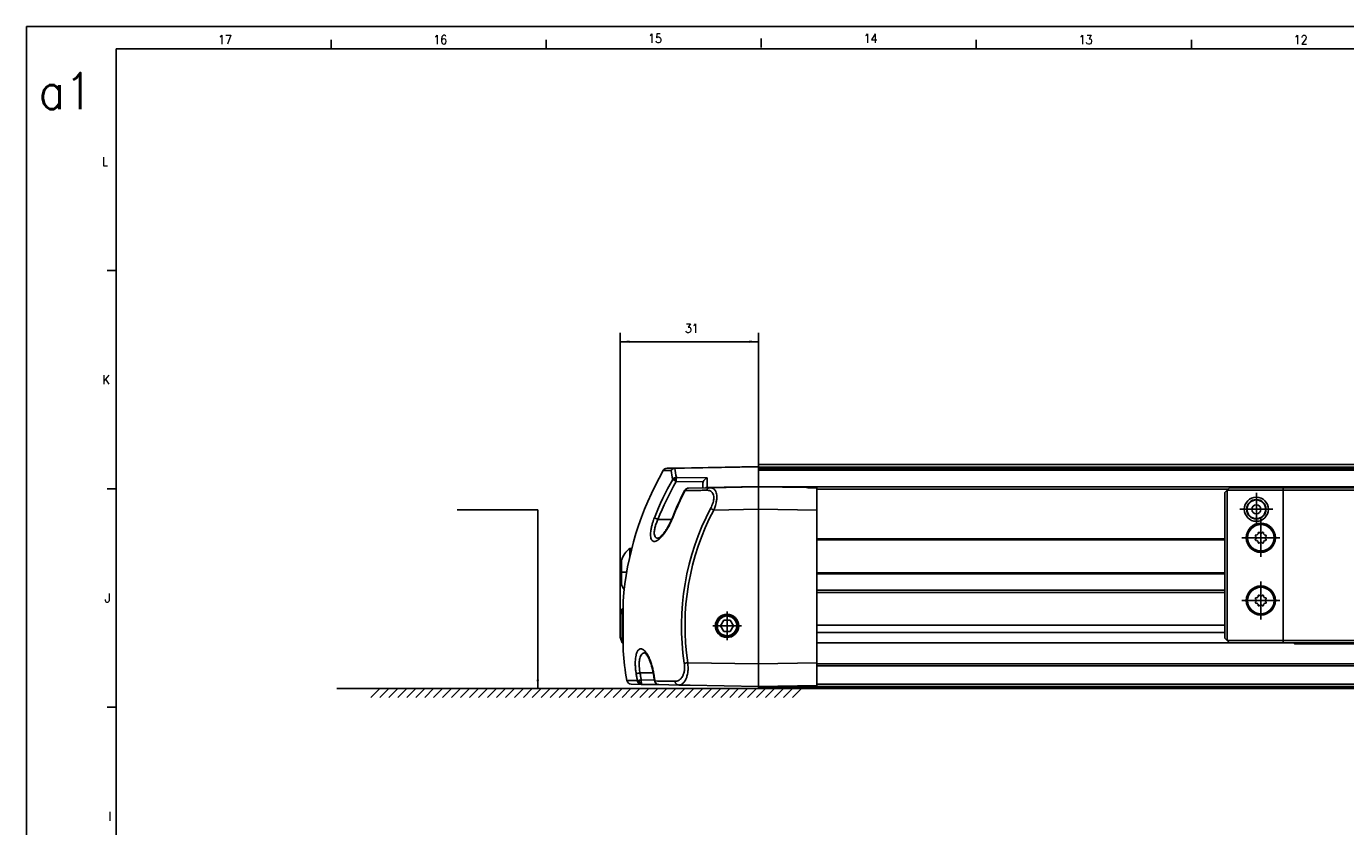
# Model space of a CAD drawing. Header units: millimetres. Extents: x -235 to 4216, y -109 to 485.
# Tile 9 of 39: x -235 to 59, y 306 to 485. Entities that reach past the tile are written whole.
import ezdxf

# ---------------------------------------------------------------- set-up
doc = ezdxf.new("R2010")
doc.units = ezdxf.units.MM
doc.linetypes.add('DOT_CENTER', pattern=[14, 12, -1, 0, -1])
doc.layers.add('1', color=7, linetype='Continuous')
doc.styles.add('CONVERTER_11', font='txt.shx', dxfattribs={"width": 0.9})
doc.dimstyles.new('ME10_DIM_13', dxfattribs={"dimtxt": 2, "dimasz": 2, "dimexe": 2, "dimexo": 0, "dimgap": 2, "dimtad": 1, "dimdsep": 46, "dimtxsty": 'CONVERTER_11', "dimsah": 1, "dimcen": 0.09, "dimclrd": 2, "dimclre": 2, "dimclrt": 2, "dimadec": 0, "dimazin": 0, "dimtfac": 1, "dimtdec": 4, "dimtix": 1, "dimtmove": 0, "dimatfit": 3, "dimfxl": 1, "dimtolj": 1, "dimtzin": 0, "dimarcsym": 0})
doc.dimstyles.get("Standard").update_dxf_attribs({"dimtxt": 0.18, "dimasz": 0.18, "dimexe": 0.18, "dimexo": 0.0625, "dimgap": 0.09, "dimtad": 0, "dimtih": 1, "dimtoh": 1, "dimdec": 4, "dimzin": 0, "dimdsep": 46, "dimtxsty": 'Standard', "dimcen": 0.09, "dimadec": 0, "dimazin": 0, "dimtfac": 1, "dimtdec": 4, "dimtofl": 0, "dimtmove": 0, "dimatfit": 3, "dimfxl": 1, "dimtolj": 1, "dimtzin": 0, "dimarcsym": 0})

# ---------------------------------------------------------------- blocks, each defined once
blk = doc.blocks.new('CABEZA_Li__25', base_point=(32.01, 347.1))
at = {"color": 7, "linetype": 'Continuous'}
for p, q in [((32.01, 380.85), (32.51, 381.35)), ((32.01, 348.35), (32.01, 380.85)), ((32.51, 381.35), (33.01, 381.85)), ((32.51, 381.35), (32.51, 347.85)), ((45.01, 381.35), (32.51, 381.35)), ((33.01, 381.85), (45.01, 381.85)), ((45.01, 381.35), (45.01, 381.85)), ((45.01, 381.85), (47.26, 381.85)), ((109.01, 381.35), (45.01, 381.35)), ((45.01, 347.85), (45.01, 381.35)), ((47.51, 382.1), (47.26, 381.85)), ((47.26, 381.85), (66.76, 381.85)), ((53.95, 382.1), (47.51, 382.1)), ((60.07, 382.1), (53.95, 382.1)), ((66.51, 382.1), (60.07, 382.1)), ((66.76, 381.85), (66.51, 382.1)), ((66.76, 381.85), (87.26, 381.85)), ((87.51, 382.1), (87.26, 381.85)), ((87.26, 381.85), (106.76, 381.85)), ((93.95, 382.1), (87.51, 382.1)), ((100.07, 382.1), (93.95, 382.1)), ((106.51, 382.1), (100.07, 382.1)), ((106.76, 381.85), (106.51, 382.1)), ((106.76, 381.85), (109.01, 381.85)), ((109.01, 381.85), (109.01, 381.35)), ((109.01, 381.85), (125.01, 381.85)), ((109.01, 347.85), (109.01, 381.35)), ((109.01, 381.35), (125.51, 381.35)), ((125.01, 381.85), (125.51, 381.35)), ((125.51, 372.04), (125.51, 381.35)), ((126.01, 380.85), (125.51, 381.35)), ((126.01, 380.85), (126.01, 372.54)), ((113.72, 373.61), (113.77, 373.52)), ((114.24, 373.52), (114.29, 373.61)), ((38.94, 370.99), (38.85, 371.04)), ((38.99, 371.36), (39.08, 371.34)), ((39.42, 371.67), (39.4, 371.77)), ((39.72, 371.91), (39.77, 371.82)), ((40.24, 371.82), (40.3, 371.91)), ((40.62, 371.77), (40.6, 371.67)), ((40.93, 371.34), (41.03, 371.36)), ((41.16, 371.04), (41.07, 370.99)), ((112.94, 372.69), (112.85, 372.74)), ((112.85, 372.16), (112.94, 372.22)), ((112.99, 373.06), (113.08, 373.04)), ((113.08, 371.86), (112.99, 371.84)), ((113.42, 373.37), (113.39, 373.47)), ((113.39, 371.43), (113.42, 371.53)), ((113.77, 371.38), (113.72, 371.3)), ((114.29, 371.3), (114.24, 371.38)), ((114.62, 373.47), (114.59, 373.37)), ((114.59, 371.53), (114.62, 371.43)), ((114.93, 373.04), (115.02, 373.06)), ((115.02, 371.84), (114.93, 371.86)), ((115.16, 372.74), (115.07, 372.69)), ((115.07, 372.22), (115.16, 372.16)), ((126.01, 372.54), (125.51, 372.04)), ((125.51, 372.04), (135.25, 372.04)), ((126.01, 372.54), (135.75, 372.54)), ((135.75, 372.54), (135.25, 372.04)), ((135.25, 355.27), (135.25, 372.04)), ((135.75, 354.77), (135.75, 372.54)), ((38.85, 370.46), (38.94, 370.52)), ((39.08, 370.16), (38.99, 370.14)), ((39.4, 369.73), (39.42, 369.83)), ((39.77, 369.68), (39.72, 369.6)), ((40.3, 369.6), (40.24, 369.68)), ((40.6, 369.83), (40.62, 369.73)), ((41.03, 370.14), (40.93, 370.16)), ((41.07, 370.52), (41.16, 370.46)), ((112.99, 359.06), (113.08, 359.04)), ((113.42, 359.37), (113.39, 359.47)), ((113.72, 359.61), (113.77, 359.52)), ((114.24, 359.52), (114.29, 359.61)), ((114.62, 359.47), (114.59, 359.37)), ((114.93, 359.04), (115.02, 359.06)), ((38.94, 356.99), (38.85, 357.04)), ((38.85, 356.46), (38.94, 356.52)), ((38.99, 357.36), (39.08, 357.34)), ((39.08, 356.16), (38.99, 356.14)), ((39.42, 357.67), (39.39, 357.77)), ((39.72, 357.91), (39.77, 357.82)), ((40.24, 357.82), (40.29, 357.91)), ((40.62, 357.77), (40.59, 357.67)), ((40.93, 357.34), (41.02, 357.36)), ((41.02, 356.14), (40.93, 356.16)), ((41.16, 357.04), (41.07, 356.99)), ((41.07, 356.52), (41.16, 356.46)), ((112.94, 358.69), (112.85, 358.74)), ((112.85, 358.16), (112.94, 358.22)), ((113.08, 357.86), (112.99, 357.84)), ((113.39, 357.43), (113.42, 357.53)), ((113.77, 357.38), (113.72, 357.3)), ((114.29, 357.3), (114.24, 357.38)), ((114.59, 357.53), (114.62, 357.43)), ((115.02, 357.84), (114.93, 357.86)), ((115.16, 358.74), (115.07, 358.69)), ((115.07, 358.22), (115.16, 358.16)), ((39.39, 355.73), (39.42, 355.83)), ((39.77, 355.68), (39.72, 355.6)), ((40.29, 355.6), (40.24, 355.68)), ((40.59, 355.83), (40.62, 355.73)), ((121.51, 347.85), (121.51, 355.27)), ((135.25, 355.27), (121.51, 355.27)), ((121.51, 355.27), (122.01, 354.77)), ((122.01, 354.77), (135.75, 354.77)), ((122.01, 348.6), (122.01, 354.77)), ((135.75, 354.77), (135.25, 355.27)), ((32.51, 347.85), (32.01, 348.35)), ((32.51, 347.85), (33.01, 347.35)), ((45.01, 347.85), (32.51, 347.85)), ((33.01, 347.35), (45.01, 347.35)), ((45.01, 347.85), (45.01, 347.35)), ((45.01, 347.85), (109.01, 347.85)), ((47.26, 347.35), (45.01, 347.35)), ((47.26, 347.35), (47.51, 347.1)), ((66.76, 347.35), (47.26, 347.35)), ((47.51, 347.1), (66.51, 347.1)), ((66.51, 347.1), (66.76, 347.35)), ((87.26, 347.35), (66.76, 347.35)), ((87.26, 347.35), (87.51, 347.1)), ((106.76, 347.35), (87.26, 347.35)), ((87.51, 347.1), (106.51, 347.1)), ((106.76, 347.35), (106.51, 347.1)), ((109.01, 347.35), (106.76, 347.35)), ((121.51, 347.85), (109.01, 347.85)), ((109.01, 347.85), (109.01, 347.35)), ((121.01, 347.35), (109.01, 347.35)), ((121.51, 347.85), (121.01, 347.35)), ((121.51, 347.85), (122.01, 348.35)), ((122.01, 348.35), (122.01, 348.6))]:
    blk.add_line(p, q, dxfattribs=at)
for centre, radius in [((39.01, 377.1), 2.68), ((39.01, 377.1), 2.17), ((39.01, 377.1), 2.08), ((39.01, 377.1), 1), ((40.01, 370.75), 3.25), ((40.01, 370.75), 3), ((40.01, 370.75), 2.95), ((114.01, 372.45), 3.25), ((114.01, 372.45), 3), ((114.01, 372.45), 2.95), ((40.01, 356.75), 3.25), ((40.01, 356.75), 3), ((40.01, 356.75), 2.95), ((114.01, 358.45), 3.25), ((114.01, 358.45), 3), ((114.01, 358.45), 2.95), ((115.01, 352.1), 2.67), ((115.01, 352.1), 2.17), ((115.01, 352.1), 2.07), ((115.01, 352.1), 1)]:
    blk.add_circle(centre, radius, dxfattribs=at)
for centre, radius, start, end in [((113.54, 373.5), 0.15, 113.8206, 192.5), ((114.01, 372.45), 1.3, 111.1794, 113.8206), ((113.59, 373.53), 0.15, 90, 111.1794), ((113.59, 373.53), 0.15, 32.5, 90), ((113.83, 373.56), 0.07, 212.5, 279.0478), ((114.18, 373.56), 0.07, 260.9522, 327.5), ((114.42, 373.53), 0.15, 68.8206, 147.5), ((114.01, 372.45), 1.3, 66.1794, 68.8206), ((114.47, 373.5), 0.15, 45, 66.1794), ((114.47, 373.5), 0.15, 347.5, 45), ((38.93, 371.17), 0.15, 158.8206, 237.5), ((40.01, 370.75), 1.3, 156.1794, 158.8206), ((38.95, 371.22), 0.15, 135, 156.1794), ((38.95, 371.22), 0.15, 77.5, 135), ((38.9, 370.93), 0.07, 0, 57.5), ((38.9, 370.58), 0.07, 302.5, 0), ((40.01, 370.75), 1.05, 170.9522, 189.0478), ((39.1, 371.41), 0.07, 257.5, 324.0478), ((40.01, 370.75), 1.05, 125.9522, 144.0478), ((39.54, 371.8), 0.15, 113.8206, 192.5), ((39.35, 371.66), 0.07, 305.9522, 0), ((40.01, 370.75), 1.3, 111.1794, 113.8206), ((39.59, 371.83), 0.15, 90, 111.1794), ((39.59, 371.83), 0.15, 32.5, 90), ((39.83, 371.86), 0.07, 212.5, 279.0478), ((40.01, 370.75), 1.05, 80.9522, 99.0478), ((40.18, 371.86), 0.07, 260.9522, 327.5), ((40.42, 371.83), 0.15, 68.8206, 147.5), ((40.01, 370.75), 1.3, 66.1794, 68.8206), ((40.47, 371.8), 0.15, 45, 66.1794), ((40.47, 371.8), 0.15, 347.5, 45), ((40.66, 371.66), 0.07, 180, 234.0478), ((40.01, 370.75), 1.05, 35.9522, 54.0478), ((40.91, 371.41), 0.07, 215.9522, 282.5), ((41.06, 371.22), 0.15, 23.8206, 102.5), ((41.11, 370.93), 0.07, 122.5, 180), ((40.01, 370.75), 1.05, 350.9522, 9.0478), ((41.11, 370.58), 0.07, 180, 237.5), ((41.08, 371.17), 0.15, 302.5, 0), ((40.01, 370.75), 1.3, 21.1794, 23.8206), ((41.08, 371.17), 0.15, 0, 21.1794), ((112.93, 372.87), 0.15, 158.8206, 237.5), ((112.93, 372.04), 0.15, 122.5, 180), ((112.93, 372.04), 0.15, 180, 201.1794), ((114.01, 372.45), 1.3, 156.1794, 158.8206), ((114.01, 372.45), 1.3, 201.1794, 203.8206), ((112.95, 372.92), 0.15, 135, 156.1794), ((112.95, 371.99), 0.15, 203.8206, 282.5), ((112.95, 372.92), 0.15, 77.5, 135), ((112.9, 372.63), 0.07, 0, 57.5), ((112.9, 372.28), 0.07, 302.5, 0), ((114.01, 372.45), 1.05, 170.9522, 189.0478), ((113.1, 373.11), 0.07, 257.5, 324.0478), ((113.1, 371.8), 0.07, 35.9522, 102.5), ((114.01, 372.45), 1.05, 125.9522, 144.0478), ((114.01, 372.45), 1.05, 215.9522, 234.0478), ((113.35, 373.36), 0.07, 305.9522, 0), ((113.35, 371.55), 0.07, 360, 54.0478), ((113.54, 371.4), 0.15, 167.5, 225), ((113.54, 371.4), 0.15, 225, 246.1794), ((114.01, 372.45), 1.3, 246.1794, 248.8206), ((113.59, 371.38), 0.15, 248.8206, 327.5), ((113.83, 371.35), 0.07, 80.9522, 147.5), ((114.01, 372.45), 1.05, 80.9522, 99.0478), ((114.01, 372.45), 1.05, 260.9522, 279.0478), ((114.18, 371.35), 0.07, 32.5, 99.0478), ((114.42, 371.38), 0.15, 212.5, 270), ((114.42, 371.38), 0.15, 270, 291.1794), ((114.01, 372.45), 1.3, 291.1794, 293.8206), ((114.47, 371.4), 0.15, 293.8206, 12.5), ((114.66, 373.36), 0.07, 180, 234.0478), ((114.66, 371.55), 0.07, 125.9522, 180), ((114.01, 372.45), 1.05, 35.9522, 54.0478), ((114.01, 372.45), 1.05, 305.9522, 324.0478), ((114.91, 373.11), 0.07, 215.9522, 282.5), ((114.91, 371.8), 0.07, 77.5, 144.0478), ((115.06, 372.92), 0.15, 23.8206, 102.5), ((115.06, 371.99), 0.15, 257.5, 315), ((115.11, 372.63), 0.07, 122.5, 180), ((114.01, 372.45), 1.05, 350.9522, 9.0478), ((115.11, 372.28), 0.07, 180, 237.5), ((115.08, 372.87), 0.15, 302.5, 0), ((115.08, 372.04), 0.15, 338.8206, 57.5), ((115.06, 371.99), 0.15, 315, 336.1794), ((114.01, 372.45), 1.3, 21.1794, 23.8206), ((114.01, 372.45), 1.3, 336.1794, 338.8206), ((115.08, 372.87), 0.15, 0, 21.1794), ((38.93, 370.34), 0.15, 122.5, 180), ((38.93, 370.34), 0.15, 180, 201.1794), ((40.01, 370.75), 1.3, 201.1794, 203.8206), ((38.95, 370.29), 0.15, 203.8206, 282.5), ((39.1, 370.1), 0.07, 35.9522, 102.5), ((40.01, 370.75), 1.05, 215.9522, 234.0478), ((39.35, 369.85), 0.07, 360, 54.0478), ((39.54, 369.7), 0.15, 167.5, 225), ((39.54, 369.7), 0.15, 225, 246.1794), ((40.01, 370.75), 1.3, 246.1794, 248.8206), ((39.59, 369.68), 0.15, 248.8206, 327.5), ((39.83, 369.65), 0.07, 80.9522, 147.5), ((40.01, 370.75), 1.05, 260.9522, 279.0478), ((40.18, 369.65), 0.07, 32.5, 99.0478), ((40.42, 369.68), 0.15, 212.5, 270), ((40.42, 369.68), 0.15, 270, 291.1794), ((40.01, 370.75), 1.3, 291.1794, 293.8206), ((40.47, 369.7), 0.15, 293.8206, 12.5), ((40.66, 369.85), 0.07, 125.9522, 180), ((40.01, 370.75), 1.05, 305.9522, 324.0478), ((40.91, 370.1), 0.07, 77.5, 144.0478), ((41.06, 370.29), 0.15, 257.5, 315), ((41.08, 370.34), 0.15, 338.8206, 57.5), ((41.06, 370.29), 0.15, 315, 336.1794), ((40.01, 370.75), 1.3, 336.1794, 338.8206), ((112.93, 358.87), 0.15, 158.8206, 237.5), ((114.01, 358.45), 1.3, 156.1794, 158.8206), ((112.95, 358.92), 0.15, 135, 156.1794), ((112.95, 358.92), 0.15, 77.5, 135), ((113.1, 359.11), 0.07, 257.5, 324.0478), ((114.01, 358.45), 1.05, 125.9522, 144.0478), ((113.54, 359.5), 0.15, 113.8206, 192.5), ((113.35, 359.36), 0.07, 305.9522, 0), ((114.01, 358.45), 1.3, 111.1794, 113.8206), ((113.59, 359.53), 0.15, 90, 111.1794), ((113.59, 359.53), 0.15, 32.5, 90), ((113.83, 359.56), 0.07, 212.5, 279.0478), ((114.01, 358.45), 1.05, 80.9522, 99.0478), ((114.18, 359.56), 0.07, 260.9522, 327.5), ((114.42, 359.53), 0.15, 68.8206, 147.5), ((114.01, 358.45), 1.3, 66.1794, 68.8206), ((114.47, 359.5), 0.15, 45, 66.1794), ((114.47, 359.5), 0.15, 347.5, 45), ((114.66, 359.36), 0.07, 180, 234.0478), ((114.01, 358.45), 1.05, 35.9522, 54.0478), ((114.91, 359.11), 0.07, 215.9522, 282.5), ((115.06, 358.92), 0.15, 23.8206, 102.5), ((115.08, 358.87), 0.15, 302.5, 0), ((114.01, 358.45), 1.3, 21.1794, 23.8206), ((115.08, 358.87), 0.15, 0, 21.1794), ((38.93, 357.17), 0.15, 158.8206, 237.5), ((38.93, 356.34), 0.15, 122.5, 180), ((38.93, 356.34), 0.15, 180, 201.1794), ((40.01, 356.75), 1.3, 156.1794, 158.8206), ((40.01, 356.75), 1.3, 201.1794, 203.8206), ((38.95, 357.22), 0.15, 135, 156.1794), ((38.95, 356.29), 0.15, 203.8206, 282.5), ((38.95, 357.22), 0.15, 77.5, 135), ((38.9, 356.93), 0.07, 0, 57.5), ((38.9, 356.58), 0.07, 302.5, 0), ((40.01, 356.75), 1.05, 170.9522, 189.0478), ((39.1, 357.41), 0.07, 257.5, 324.0478), ((39.1, 356.1), 0.07, 35.9522, 102.5), ((40.01, 356.75), 1.05, 125.9522, 144.0478), ((40.01, 356.75), 1.05, 215.9522, 234.0478), ((39.54, 357.8), 0.15, 113.8206, 192.5), ((39.35, 357.66), 0.07, 305.9522, 0), ((39.35, 355.85), 0.07, 360, 54.0478), ((40.01, 356.75), 1.3, 111.1794, 113.8206), ((39.59, 357.83), 0.15, 90, 111.1794), ((39.59, 357.83), 0.15, 32.5, 90), ((39.83, 357.86), 0.07, 212.5, 279.0478), ((40.01, 356.75), 1.05, 80.9522, 99.0478), ((40.18, 357.86), 0.07, 260.9522, 327.5), ((40.42, 357.83), 0.15, 68.8206, 147.5), ((40.01, 356.75), 1.3, 66.1794, 68.8206), ((40.47, 357.8), 0.15, 45, 66.1794), ((40.47, 357.8), 0.15, 347.5, 45), ((40.66, 357.66), 0.07, 180, 234.0478), ((40.66, 355.85), 0.07, 125.9522, 180), ((40.01, 356.75), 1.05, 35.9522, 54.0478), ((40.01, 356.75), 1.05, 305.9522, 324.0478), ((40.91, 357.41), 0.07, 215.9522, 282.5), ((40.91, 356.1), 0.07, 77.5, 144.0478), ((41.06, 357.22), 0.15, 23.8206, 102.5), ((41.06, 356.29), 0.15, 257.5, 315), ((41.11, 356.93), 0.07, 122.5, 180), ((40.01, 356.75), 1.05, 350.9522, 9.0478), ((41.11, 356.58), 0.07, 180, 237.5), ((41.08, 357.17), 0.15, 302.5, 0), ((41.08, 356.34), 0.15, 338.8206, 57.5), ((41.06, 356.29), 0.15, 315, 336.1794), ((40.01, 356.75), 1.3, 21.1794, 23.8206), ((40.01, 356.75), 1.3, 336.1794, 338.8206), ((41.08, 357.17), 0.15, 0, 21.1794), ((112.93, 358.04), 0.15, 122.5, 180), ((112.93, 358.04), 0.15, 180, 201.1794), ((114.01, 358.45), 1.3, 201.1794, 203.8206), ((112.95, 357.99), 0.15, 203.8206, 282.5), ((112.9, 358.63), 0.07, 0, 57.5), ((112.9, 358.28), 0.07, 302.5, 0), ((114.01, 358.45), 1.05, 170.9522, 189.0478), ((113.1, 357.8), 0.07, 35.9522, 102.5), ((114.01, 358.45), 1.05, 215.9522, 234.0478), ((113.35, 357.55), 0.07, 360, 54.0478), ((113.54, 357.4), 0.15, 167.5, 225), ((113.54, 357.4), 0.15, 225, 246.1794), ((114.01, 358.45), 1.3, 246.1794, 248.8206), ((113.59, 357.38), 0.15, 248.8206, 327.5), ((113.83, 357.35), 0.07, 80.9522, 147.5), ((114.01, 358.45), 1.05, 260.9522, 279.0478), ((114.18, 357.35), 0.07, 32.5, 99.0478), ((114.42, 357.38), 0.15, 212.5, 270), ((114.42, 357.38), 0.15, 270, 291.1794), ((114.01, 358.45), 1.3, 291.1794, 293.8206), ((114.47, 357.4), 0.15, 293.8206, 12.5), ((114.66, 357.55), 0.07, 125.9522, 180), ((114.01, 358.45), 1.05, 305.9522, 324.0478), ((114.91, 357.8), 0.07, 77.5, 144.0478), ((115.06, 357.99), 0.15, 257.5, 315), ((115.11, 358.63), 0.07, 122.5, 180), ((114.01, 358.45), 1.05, 350.9522, 9.0478), ((115.11, 358.28), 0.07, 180, 237.5), ((115.08, 358.04), 0.15, 338.8206, 57.5), ((115.06, 357.99), 0.15, 315, 336.1794), ((114.01, 358.45), 1.3, 336.1794, 338.8206), ((39.54, 355.7), 0.15, 167.5, 225), ((39.54, 355.7), 0.15, 225, 246.1794), ((40.01, 356.75), 1.3, 246.1794, 248.8206), ((39.59, 355.68), 0.15, 248.8206, 327.5), ((39.83, 355.65), 0.07, 80.9522, 147.5), ((40.01, 356.75), 1.05, 260.9522, 279.0478), ((40.18, 355.65), 0.07, 32.5, 99.0478), ((40.42, 355.68), 0.15, 212.5, 270), ((40.42, 355.68), 0.15, 270, 291.1794), ((40.01, 356.75), 1.3, 291.1794, 293.8206), ((40.47, 355.7), 0.15, 293.8206, 12.5)]:
    blk.add_arc(centre, radius, start, end, dxfattribs=at)
for points in [[(38.97, 370.92), (38.97, 370.92), (38.97, 370.92), (38.97, 370.93), (38.97, 370.93)], [(38.97, 370.58), (38.97, 370.58), (38.97, 370.58), (38.97, 370.59), (38.97, 370.59)], [(39.42, 371.66), (39.42, 371.66), (39.42, 371.67), (39.42, 371.67), (39.42, 371.67)], [(40.6, 371.67), (40.6, 371.67), (40.59, 371.67), (40.59, 371.66), (40.59, 371.66)], [(41.04, 370.93), (41.04, 370.93), (41.04, 370.92), (41.04, 370.92), (41.04, 370.92)], [(41.04, 370.59), (41.04, 370.59), (41.04, 370.58), (41.04, 370.58), (41.04, 370.58)], [(112.97, 372.62), (112.97, 372.62), (112.97, 372.62), (112.97, 372.63), (112.97, 372.63)], [(112.97, 372.28), (112.97, 372.28), (112.97, 372.28), (112.97, 372.29), (112.97, 372.29)], [(113.42, 373.36), (113.42, 373.36), (113.42, 373.37), (113.42, 373.37), (113.42, 373.37)], [(113.42, 371.53), (113.42, 371.53), (113.42, 371.54), (113.42, 371.54), (113.42, 371.55)], [(114.59, 373.37), (114.59, 373.37), (114.59, 373.37), (114.59, 373.36), (114.59, 373.36)], [(114.59, 371.55), (114.59, 371.54), (114.59, 371.54), (114.59, 371.53), (114.59, 371.53)], [(115.04, 372.63), (115.04, 372.63), (115.04, 372.62), (115.04, 372.62), (115.04, 372.62)], [(115.04, 372.29), (115.04, 372.29), (115.04, 372.28), (115.04, 372.28), (115.04, 372.28)], [(39.42, 369.83), (39.42, 369.83), (39.42, 369.84), (39.42, 369.84), (39.42, 369.85)], [(40.59, 369.85), (40.59, 369.84), (40.59, 369.84), (40.6, 369.83), (40.6, 369.83)], [(113.42, 359.36), (113.42, 359.36), (113.42, 359.37), (113.42, 359.37), (113.42, 359.37)], [(114.59, 359.37), (114.59, 359.37), (114.59, 359.37), (114.59, 359.36), (114.59, 359.36)], [(38.97, 356.92), (38.97, 356.92), (38.97, 356.92), (38.97, 356.93), (38.97, 356.93)], [(38.97, 356.58), (38.97, 356.58), (38.97, 356.58), (38.97, 356.59), (38.97, 356.59)], [(39.42, 357.66), (39.42, 357.66), (39.42, 357.67), (39.42, 357.67), (39.42, 357.67)], [(40.59, 357.67), (40.59, 357.67), (40.59, 357.67), (40.59, 357.66), (40.59, 357.66)], [(41.04, 356.93), (41.04, 356.93), (41.04, 356.92), (41.04, 356.92), (41.04, 356.92)], [(41.04, 356.59), (41.04, 356.59), (41.04, 356.58), (41.04, 356.58), (41.04, 356.58)], [(112.97, 358.62), (112.97, 358.62), (112.97, 358.62), (112.97, 358.63), (112.97, 358.63)], [(112.97, 358.28), (112.97, 358.28), (112.97, 358.28), (112.97, 358.29), (112.97, 358.29)], [(113.42, 357.53), (113.42, 357.53), (113.42, 357.54), (113.42, 357.54), (113.42, 357.55)], [(114.59, 357.55), (114.59, 357.54), (114.59, 357.54), (114.59, 357.53), (114.59, 357.53)], [(115.04, 358.63), (115.04, 358.63), (115.04, 358.62), (115.04, 358.62), (115.04, 358.62)], [(115.04, 358.29), (115.04, 358.29), (115.04, 358.28), (115.04, 358.28), (115.04, 358.28)], [(39.42, 355.83), (39.42, 355.83), (39.42, 355.84), (39.42, 355.84), (39.42, 355.85)], [(40.59, 355.85), (40.59, 355.84), (40.59, 355.84), (40.59, 355.83), (40.59, 355.83)]]:
    blk.add_open_spline(points, degree=3, dxfattribs=at)
at = {"layer": '1', "color": 2, "linetype": 'DOT_CENTER'}
for p, q in [((39.01, 380.78), (39.01, 373.42)), ((42.68, 377.1), (35.33, 377.1)), ((114.01, 376.7), (114.01, 368.2)), ((40.01, 375), (40.01, 366.5)), ((44.26, 370.75), (35.76, 370.75)), ((118.26, 372.45), (109.76, 372.45)), ((114.01, 362.7), (114.01, 354.2)), ((40.01, 361), (40.01, 352.5)), ((44.26, 356.75), (35.76, 356.75)), ((118.26, 358.45), (109.76, 358.45)), ((115.01, 355.78), (115.01, 348.43)), ((118.68, 352.1), (111.33, 352.1))]:
    blk.add_line(p, q, dxfattribs=at)
blk = doc.blocks.new('Perfil_Li-30_M__26', base_point=(-102.8, 337.1))
at = {"color": 7, "linetype": 'Continuous'}
for p, q in [((-91.44, 385.77), (-93.22, 385.74)), ((-90.61, 386.28), (-92.37, 386.25)), ((-90.61, 386.28), (-71.99, 386.6)), ((-88.45, 386.25), (-90.61, 386.21)), ((-71.99, 386.53), (-88.45, 386.25)), ((-71.99, 387.1), (316.84, 387.1)), ((-71.99, 387.1), (-71.99, 387.09)), ((-71.99, 387.09), (316.85, 387.09)), ((-71.99, 386.6), (-71.99, 387.09)), ((-71.99, 386.53), (-71.99, 386.6)), ((-71.99, 386.48), (-71.99, 386.53)), ((317.25, 386.48), (-71.99, 386.48)), ((-71.99, 386.48), (-71.99, 386.16)), ((-71.99, 386.16), (-71.99, 385.83)), ((-71.99, 386.16), (317.47, 386.16)), ((-47.44, 385.83), (-71.99, 385.83)), ((-71.99, 382.17), (-71.99, 385.83)), ((-47.16, 385.83), (-47.44, 385.83)), ((-46.97, 385.83), (-47.16, 385.83)), ((-45.21, 385.83), (-46.97, 385.83)), ((-44.99, 385.83), (-45.21, 385.83)), ((317.69, 385.83), (-44.99, 385.83)), ((-90.63, 383.88), (-90.72, 384.09)), ((-90.3, 383.86), (-90.32, 383.29)), ((-84.33, 383.2), (-90.32, 383.29)), ((-83.41, 384.12), (-90.25, 384.22)), ((-84.39, 381.89), (-84.39, 382.83)), ((-83.41, 381.97), (-83.41, 384.12)), ((-83.41, 381.9), (-87.56, 381.83)), ((-83.41, 381.97), (-71.99, 382.17)), ((-82.82, 381.91), (-83.41, 381.9)), ((-82.82, 381.91), (-71.99, 382.1)), ((-71.99, 382.12), (-71.99, 382.17)), ((316.85, 382.12), (-71.99, 382.12)), ((-71.99, 382.1), (-71.99, 382.12)), ((-61.26, 381.92), (-71.99, 382.1)), ((-71.99, 382.1), (-71.99, 380.35)), ((-71.99, 382.1), (47.51, 382.1)), ((-58.99, 376.88), (-58.99, 381.88)), ((-58.99, 381.6), (32.76, 381.6)), ((53.95, 382.1), (47.51, 382.1)), ((60.07, 382.1), (53.95, 382.1)), ((-81.95, 376.93), (-71.99, 377.1)), ((-71.99, 377.1), (-71.99, 379.1)), ((-71.99, 377.1), (-71.99, 347.32)), ((-58.99, 376.88), (-71.99, 377.1)), ((-58.99, 342.83), (-58.99, 376.88)), ((-91.33, 374.85), (-94.38, 374.85)), ((-100.64, 368.36), (-100.23, 368.36)), ((-100.64, 368.36), (-100.64, 366.65)), ((-58.99, 370.54), (32.01, 370.54)), ((-58.99, 370.29), (32.01, 370.29)), ((-102.54, 365.75), (-102.54, 363.11)), ((-102.54, 363.11), (-101.35, 363.11)), ((-102.54, 363.11), (-102.54, 360.46)), ((-58.99, 362.92), (32.01, 362.92)), ((-58.99, 362.67), (32.01, 362.67)), ((32.01, 359.04), (-58.99, 359.04)), ((-102.17, 356.63), (-102.17, 345.56)), ((-58.99, 358.54), (32.01, 358.54)), ((-102.8, 353.65), (-102.4, 354.9)), ((-102.8, 353.65), (-102.8, 348.55)), ((-102.4, 354.9), (-102.4, 347.3)), ((-102.17, 354.9), (-102.4, 354.9)), ((-78.99, 353.3), (-78.99, 353.5)), ((-81.41, 351.15), (-81.59, 351.15)), ((-80.44, 351.1), (-79.71, 352.35)), ((-79.71, 349.85), (-80.44, 351.1)), ((-79.71, 352.35), (-78.27, 352.35)), ((-78.27, 352.35), (-77.55, 351.1)), ((-77.55, 351.1), (-78.27, 349.85)), ((-76.62, 351.06), (-76.39, 351.05)), ((32.01, 351.27), (-58.99, 351.27)), ((-102.8, 348.55), (-102.4, 347.3)), ((-102.17, 347.3), (-102.4, 347.3)), ((-78.27, 349.85), (-79.71, 349.85)), ((-78.99, 348.9), (-78.99, 348.71)), ((-71.99, 347.31), (-71.99, 347.32)), ((-71.99, 342.61), (-71.99, 347.31)), ((-58.99, 349.61), (32.01, 349.61)), ((-58.99, 347.32), (-17.99, 347.32)), ((-58.99, 347.31), (47.3, 347.31)), ((-58.99, 347.29), (47.32, 347.29)), ((-87.74, 342.88), (-71.99, 342.61)), ((-58.99, 342.83), (-71.99, 342.61)), ((-71.99, 339.67), (-71.99, 342.61)), ((-58.99, 337.83), (-58.99, 342.83)), ((-58.99, 342.61), (318.51, 342.61)), ((318.22, 342.17), (-58.99, 342.17)), ((-101.33, 338.92), (-98.97, 338.88)), ((-95.45, 340.6), (-98.38, 340.6)), ((-98.11, 339.06), (-95.17, 339.01)), ((-71.99, 338.4), (-71.99, 339.67)), ((-71.99, 337.6), (-71.99, 338.4)), ((-100.36, 338.1), (-98.04, 338.06)), ((-94.17, 337.99), (-98.04, 338.06)), ((-94.17, 337.99), (-89.77, 337.91)), ((-89.77, 337.91), (-87.27, 337.87)), ((-87.27, 337.87), (-71.99, 337.6)), ((-58.99, 337.83), (-71.99, 337.6)), ((-71.99, 337.35), (-71.99, 337.6)), ((-52.01, 337.6), (-71.99, 337.6)), ((-71.99, 337.35), (-71.99, 337.1)), ((-71.99, 337.35), (318.01, 337.35)), ((-52.51, 337.1), (-71.99, 337.1)), ((317.51, 338.1), (-58.99, 338.1)), ((-52.51, 337.1), (2.71, 337.1)), ((-52.01, 337.6), (-49.29, 337.6)), ((2.71, 337.6), (-49.29, 337.6)), ((2.71, 337.6), (10.71, 337.6)), ((10.71, 337.1), (2.71, 337.1)), ((56.71, 337.6), (10.71, 337.6)), ((10.71, 337.1), (56.71, 337.1)), ((56.71, 337.6), (64.43, 337.6)), ((61.71, 337.1), (56.71, 337.1))]:
    blk.add_line(p, q, dxfattribs=at)
for centre, radius, start, end in [((-32.39, 351.1), 70, 150.3365, 175.4654), ((-92.35, 385.25), 1, 91, 150.3365), ((-90.59, 385.31), 0.967, 91.37, 151.4594), ((-83.47, 386.16), 7.98, 182.8077, 197.5496), ((-82.75, 386.6), 7.87, 182.8078, 197.5497), ((-34.19, 351.14), 65.58, 150.1696, 158.4767), ((-34.25, 351.14), 64.64, 150.1696, 158.4767), ((-90.22, 383.19), 1.03, 119.3524, 146.3927), ((-89.39, 383), 1.52, 144.8241, 157.7711), ((-90.19, 383.15), 1.07, 93.2871, 119.5551), ((-90.6, 382.11), 1.78, 80.354, 91.1136), ((-83.27, 382.83), 1.12, 160.9006, 180.0894), ((-82.92, 382.71), 1.49, 109.1452, 160.7392), ((-30.01, 351.17), 65.73, 152.7312, 158.5365), ((-30.08, 351.22), 65.55, 152.7206, 158.543), ((-87.45, 380.9), 0.967, 126.3931, 157.6926), ((-87.52, 380.77), 1.07, 91.8578, 120.4381), ((-87.54, 381.02), 0.812, 91.4175, 126.3458), ((-33.12, 351.09), 56.03, 152.1187, 188.5494), ((-33.12, 351.1), 55.24, 152.124, 188.566), ((-97.6, 364.14), 5.2, 125.8445, 161.9549), ((-97.6, 362.07), 5.2, 198.0451, 213.7119), ((-78.99, 351.1), 2.6, 0.0043, 178.8719), ((-79.01, 351.1), 2.4, 89.5147, 178.8496), ((-78.99, 351.1), 2.2, 90.0876, 269.9124), ((-79.01, 351.1), 2.4, 358.8611, 89.5024), ((-78.99, 351.1), 2.2, 269.9124, 90.0876), ((-78.99, 351.1), 2.6, 178.8719, 358.8534), ((-79.01, 351.1), 2.4, 178.8599, 270.4958), ((-79.01, 351.1), 2.4, 270.4873, 358.8752), ((-78.99, 351.1), 2.6, 358.8534, 0.0043), ((-32.39, 351.1), 70, 184.5346, 190.0163), ((-100.34, 339.1), 1, 190.0163, 269), ((-97.98, 339.05), 1.01, 189.4526, 228.3298), ((-97.25, 339.06), 1.41, 184.5531, 205.3339), ((-98.02, 339), 0.947, 228.3719, 268.848), ((-98, 339.65), 1.3, 246.2861, 265.8942), ((-89.98, 338.86), 8.13, 178.5836, 183.5642), ((-94.03, 338.97), 1.03, 188.709, 226.3111), ((-94.15, 338.85), 0.861, 226.3172, 268.5595), ((-87.19, 338.05), 0.2, 246.4096, 270)]:
    blk.add_arc(centre, radius, start, end, dxfattribs=at)
for points, knots in [([(-91.44, 385.77), (-91.33, 385.89), (-91.1, 386.14), (-90.78, 386.19), (-90.61, 386.21)], [0, 0, 0, 0, 0.4743073, 0.9610264, 0.9610264, 0.9610264, 0.9610264]), ([(-90.61, 386.21), (-90.61, 386.22), (-90.61, 386.24), (-90.61, 386.26), (-90.61, 386.27), (-90.61, 386.28), (-90.61, 386.28)], [0, 0, 0, 0, 0.02750511, 0.05083751, 0.06584479, 0.06798869, 0.06798869, 0.06798869, 0.06798869]), ([(-90.8, 383.58), (-90.82, 383.6), (-90.88, 383.63), (-90.96, 383.68), (-91.03, 383.73), (-91.06, 383.75), (-91.07, 383.76)], [0, 0, 0, 0, 0.0870746, 0.2067879, 0.2893447, 0.3304255, 0.3304255, 0.3304255, 0.3304255]), ([(-90.32, 383.29), (-90.36, 383.31), (-90.44, 383.36), (-90.57, 383.44), (-90.69, 383.51), (-90.76, 383.56), (-90.8, 383.58)], [0, 0, 0, 0, 0.1248283, 0.2872251, 0.4383827, 0.553919, 0.553919, 0.553919, 0.553919]), ([(-90.25, 384.22), (-90.26, 384.17), (-90.28, 384.05), (-90.29, 383.93), (-90.3, 383.86)], [0, 0, 0, 0, 0.1507765, 0.3704379, 0.3704379, 0.3704379, 0.3704379]), ([(-88.43, 381.28), (-88.42, 381.31), (-88.37, 381.4), (-88.27, 381.52), (-88.17, 381.62), (-88.09, 381.67), (-88.06, 381.68)], [0, 0, 0, 0, 0.1094208, 0.2816318, 0.4638721, 0.5525966, 0.5525966, 0.5525966, 0.5525966]), ([(-88.34, 381.26), (-88.36, 381.27), (-88.39, 381.28), (-88.42, 381.28), (-88.43, 381.28)], [0, 0, 0, 0, 0.05424002, 0.09550665, 0.09550665, 0.09550665, 0.09550665]), ([(-83.53, 381.35), (-83.97, 381.34), (-84.82, 381.32), (-86.05, 381.3), (-87.22, 381.28), (-87.97, 381.27), (-88.34, 381.26)], [0, 0, 0, 0, 1.304019, 2.540254, 3.709232, 4.80703, 4.80703, 4.80703, 4.80703]), ([(-88.06, 381.68), (-88.06, 381.69), (-88.06, 381.69), (-88.05, 381.69), (-88.04, 381.68), (-88.02, 381.68), (-88.02, 381.67)], [0, 0, 0, 0, 0.00519583, 0.01039166, 0.02989258, 0.04767342, 0.04767342, 0.04767342, 0.04767342]), ([(-83.79, 381.9), (-83.73, 381.92), (-83.6, 381.96), (-83.48, 381.97), (-83.41, 381.97)], [0, 0, 0, 0, 0.1887599, 0.3840445, 0.3840445, 0.3840445, 0.3840445]), ([(-83.53, 381.35), (-83.52, 381.39), (-83.48, 381.46), (-83.42, 381.57), (-83.34, 381.67), (-83.24, 381.76), (-83.14, 381.83), (-83.04, 381.88), (-82.93, 381.91), (-82.85, 381.91), (-82.82, 381.91)], [0, 0, 0, 0, 0.1282606, 0.2570017, 0.3845062, 0.5093069, 0.630359, 0.7471349, 0.859551, 0.967855, 0.967855, 0.967855, 0.967855]), ([(-83.53, 381.35), (-83.39, 381.34), (-83.02, 381.33), (-82.53, 381.1), (-82.18, 380.7), (-81.98, 380.22), (-81.93, 379.68), (-81.98, 379.13), (-82.09, 378.66), (-82.25, 378.17), (-82.43, 377.72), (-82.59, 377.42), (-82.65, 377.29)], [0, 0, 0, 0, 0.444415, 1.09646, 1.538795, 2.018282, 2.645859, 3.145208, 3.659212, 4.093411, 4.683567, 5.114227, 5.114227, 5.114227, 5.114227]), ([(-83.41, 381.97), (-83.41, 381.96), (-83.41, 381.95), (-83.41, 381.92), (-83.41, 381.91), (-83.41, 381.9), (-83.41, 381.9)], [0, 0, 0, 0, 0.02753676, 0.05087094, 0.06584897, 0.06798869, 0.06798869, 0.06798869, 0.06798869]), ([(-82.82, 381.91), (-82.63, 381.9), (-82.28, 381.87), (-81.79, 381.56), (-81.48, 381.09), (-81.31, 380.52), (-81.25, 379.95), (-81.28, 379.41), (-81.34, 378.95), (-81.43, 378.48), (-81.56, 377.98), (-81.71, 377.51), (-81.84, 377.18), (-81.92, 377), (-81.95, 376.93)], [0, 0, 0, 0, 0.557905, 1.038432, 1.695141, 2.182742, 2.82696, 3.392819, 3.795045, 4.225075, 4.844718, 5.325436, 5.703986, 5.920091, 5.920091, 5.920091, 5.920091]), ([(-71.99, 380.35), (-71.99, 380.15), (-71.99, 379.74), (-71.99, 379.32), (-71.99, 379.1)], [0, 0, 0, 0, 0.595733, 1.25, 1.25, 1.25, 1.25]), ([(-58.99, 381.88), (-59.18, 381.88), (-59.56, 381.89), (-60.13, 381.9), (-60.7, 381.91), (-61.07, 381.91), (-61.26, 381.92)], [0, 0, 0, 0, 0.563535, 1.134872, 1.706275, 2.269744, 2.269744, 2.269744, 2.269744]), ([(-81.95, 376.93), (-81.98, 376.95), (-82.05, 376.98), (-82.15, 377.03), (-82.24, 377.08), (-82.34, 377.13), (-82.43, 377.18), (-82.51, 377.22), (-82.58, 377.26), (-82.63, 377.28), (-82.65, 377.29)], [0, 0, 0, 0, 0.1124673, 0.2255075, 0.3368028, 0.443977, 0.5447561, 0.6371432, 0.7195231, 0.7907882, 0.7907882, 0.7907882, 0.7907882]), ([(-91.09, 375.2), (-91.27, 374.77), (-91.64, 373.88), (-92.3, 372.7), (-92.94, 371.75), (-93.44, 371.13), (-93.9, 370.64), (-94.38, 370.23), (-94.96, 369.91), (-95.51, 369.93), (-95.78, 370.21), (-95.92, 370.52), (-96.02, 370.92), (-96.05, 371.38), (-96.03, 371.9), (-95.96, 372.49), (-95.82, 373.23), (-95.61, 374), (-95.4, 374.65), (-95.25, 375.03), (-95.19, 375.2)], [0, 0, 0, 0, 1.381653, 2.89323, 4.046911, 4.835195, 5.26101, 6.066001, 6.736448, 7.185881, 7.610706, 7.821415, 8.214536, 8.834332, 9.185473, 9.778205, 10.615752, 11.447826, 12.155384, 12.679698, 12.679698, 12.679698, 12.679698]), ([(-94.33, 370.66), (-94.49, 370.66), (-94.74, 370.68), (-95.06, 370.98), (-95.19, 371.37), (-95.23, 371.85), (-95.19, 372.45), (-95.07, 373.03), (-94.9, 373.59), (-94.75, 374.02), (-94.57, 374.45), (-94.44, 374.73), (-94.38, 374.85)], [0, 0, 0, 0, 0.441302, 0.744596, 1.236133, 1.669988, 2.165017, 3.042212, 3.434028, 3.920974, 4.427618, 4.835113, 4.835113, 4.835113, 4.835113]), ([(-94.38, 374.85), (-94.55, 374.92), (-94.82, 375.03), (-95.09, 375.15), (-95.19, 375.2)], [0, 0, 0, 0, 0.5520908, 0.8802052, 0.8802052, 0.8802052, 0.8802052]), ([(-94.33, 370.66), (-94.32, 370.66), (-94.29, 370.67), (-94.22, 370.71), (-94.11, 370.77), (-93.96, 370.88), (-93.79, 371.03), (-93.6, 371.21), (-93.43, 371.39), (-93.28, 371.56), (-93.15, 371.72), (-93, 371.91), (-92.83, 372.13), (-92.64, 372.41), (-92.45, 372.71), (-92.26, 373.02), (-92.09, 373.3), (-91.95, 373.55), (-91.79, 373.87), (-91.59, 374.26), (-91.37, 374.74), (-91.24, 375.06), (-91.18, 375.22)], [0, 0, 0, 0, 0.033648, 0.109687, 0.232834, 0.414671, 0.644762, 0.915856, 1.220737, 1.391537, 1.594521, 1.832981, 2.110305, 2.429959, 2.828562, 3.194286, 3.522692, 3.809182, 4.049031, 4.597229, 5.125114, 5.632948, 5.632948, 5.632948, 5.632948]), ([(-91.18, 375.22), (-91.17, 375.22), (-91.14, 375.21), (-91.11, 375.2), (-91.09, 375.2)], [0, 0, 0, 0, 0.04024043, 0.09479538, 0.09479538, 0.09479538, 0.09479538]), ([(-17.99, 347.32), (-10.74, 347.32), (3.76, 347.32), (21.9, 347.32), (36.4, 347.32), (43.66, 347.32), (47.29, 347.32)], [0, 0, 0, 0, 21.75625, 43.5125, 54.39729, 65.28208, 65.28208, 65.28208, 65.28208]), ([(-95.34, 340.45), (-95.34, 340.48), (-95.35, 340.54), (-95.39, 340.76), (-95.45, 341.1), (-95.59, 341.73), (-95.81, 342.51), (-96.09, 343.33), (-96.37, 344), (-96.64, 344.52), (-96.91, 344.97), (-97.19, 345.34), (-97.46, 345.63), (-97.73, 345.84), (-98, 345.97), (-98.26, 346), (-98.49, 345.94), (-98.7, 345.79), (-98.89, 345.58), (-99.04, 345.3), (-99.18, 344.95), (-99.3, 344.47), (-99.4, 343.85), (-99.45, 343.11), (-99.44, 342.32), (-99.39, 341.5), (-99.32, 340.93), (-99.27, 340.62), (-99.26, 340.57), (-99.26, 340.51), (-99.25, 340.47), (-99.25, 340.45)], [0, 0, 0, 0, 0.090267, 0.18057, 0.656569, 1.128651, 2.138561, 3.082649, 3.724942, 4.310559, 4.837486, 5.304606, 5.697122, 6.031523, 6.316804, 6.570072, 6.795609, 7.038126, 7.318585, 7.636142, 8.005931, 8.431223, 9.111768, 9.884464, 10.665077, 11.487096, 12.334597, 12.3818, 12.428981, 12.49262, 12.55629, 12.55629, 12.55629, 12.55629]), ([(-97.35, 345.07), (-97.45, 345.06), (-97.68, 345.03), (-98.03, 344.77), (-98.28, 344.35), (-98.44, 343.84), (-98.56, 343.18), (-98.59, 342.45), (-98.54, 341.54), (-98.44, 340.96), (-98.38, 340.6)], [0, 0, 0, 0, 0.292197, 0.696583, 1.257006, 1.741881, 2.295997, 3.239677, 3.940033, 5.018319, 5.018319, 5.018319, 5.018319]), ([(-95.42, 340.44), (-95.43, 340.5), (-95.45, 340.62), (-95.49, 340.82), (-95.54, 341.06), (-95.59, 341.32), (-95.66, 341.61), (-95.75, 341.93), (-95.82, 342.19), (-95.89, 342.4), (-95.94, 342.57), (-96.01, 342.78), (-96.09, 343.01), (-96.19, 343.26), (-96.3, 343.52), (-96.41, 343.75), (-96.51, 343.96), (-96.61, 344.14), (-96.73, 344.35), (-96.87, 344.57), (-97.02, 344.76), (-97.14, 344.9), (-97.24, 344.99), (-97.3, 345.04), (-97.34, 345.06), (-97.35, 345.07)], [0, 0, 0, 0, 0.165502, 0.370962, 0.612488, 0.886238, 1.188432, 1.515363, 1.863411, 2.000346, 2.180865, 2.398327, 2.646152, 2.917845, 3.207022, 3.507452, 3.67765, 3.893968, 4.141661, 4.406442, 4.674809, 4.847761, 4.976692, 5.0603, 5.096115, 5.096115, 5.096115, 5.096115]), ([(-90.58, 338.74), (-90.45, 338.74), (-90.14, 338.76), (-89.64, 338.98), (-89.22, 339.35), (-88.89, 339.84), (-88.65, 340.41), (-88.51, 341.01), (-88.46, 341.53), (-88.45, 341.91), (-88.47, 342.31), (-88.51, 342.59), (-88.53, 342.76)], [0, 0, 0, 0, 0.38883, 0.942992, 1.597926, 2.045267, 2.698064, 3.446222, 3.881452, 4.252274, 4.595821, 5.093646, 5.093646, 5.093646, 5.093646]), ([(-89.77, 337.91), (-89.62, 337.93), (-89.3, 337.95), (-88.81, 338.25), (-88.43, 338.69), (-88.12, 339.26), (-87.87, 339.96), (-87.72, 340.78), (-87.65, 341.79), (-87.71, 342.47), (-87.74, 342.88)], [0, 0, 0, 0, 0.455781, 0.950345, 1.666967, 2.190602, 2.875982, 3.885857, 4.684798, 5.912045, 5.912045, 5.912045, 5.912045]), ([(-88.53, 342.76), (-88.51, 342.76), (-88.45, 342.77), (-88.37, 342.78), (-88.28, 342.79), (-88.18, 342.81), (-88.07, 342.83), (-87.96, 342.84), (-87.85, 342.86), (-87.78, 342.87), (-87.74, 342.88)], [0, 0, 0, 0, 0.0787098, 0.1623326, 0.2549948, 0.3561166, 0.4636836, 0.5754021, 0.6888765, 0.8017723, 0.8017723, 0.8017723, 0.8017723]), ([(-99.25, 340.45), (-99.23, 340.45), (-99.19, 340.46), (-99.12, 340.48), (-99.03, 340.49), (-98.92, 340.51), (-98.8, 340.53), (-98.67, 340.55), (-98.53, 340.58), (-98.43, 340.59), (-98.38, 340.6)], [0, 0, 0, 0, 0.061052, 0.1221001, 0.2137617, 0.323099, 0.4653906, 0.5842469, 0.7095143, 0.8811583, 0.8811583, 0.8811583, 0.8811583]), ([(-99.25, 340.45), (-99.22, 340.32), (-99.18, 340.06), (-99.11, 339.67), (-99.04, 339.27), (-98.99, 339.01), (-98.97, 338.88)], [0, 0, 0, 0, 0.397852, 0.7957, 1.19382, 1.591939, 1.591939, 1.591939, 1.591939]), ([(-98.97, 338.88), (-98.95, 338.89), (-98.91, 338.89), (-98.85, 338.91), (-98.76, 338.93), (-98.69, 338.94), (-98.65, 338.95)], [0, 0, 0, 0, 0.0520761, 0.1181371, 0.2121057, 0.3229132, 0.3229132, 0.3229132, 0.3229132]), ([(-98.65, 338.95), (-98.6, 338.96), (-98.52, 338.98), (-98.37, 339), (-98.24, 339.03), (-98.15, 339.05), (-98.11, 339.06)], [0, 0, 0, 0, 0.1543428, 0.2680665, 0.4330966, 0.5584957, 0.5584957, 0.5584957, 0.5584957]), ([(-98.52, 338.46), (-98.53, 338.45), (-98.56, 338.41), (-98.59, 338.36), (-98.63, 338.32), (-98.64, 338.3), (-98.65, 338.3)], [0, 0, 0, 0, 0.0440305, 0.131375, 0.1754684, 0.2029057, 0.2029057, 0.2029057, 0.2029057]), ([(-98.38, 340.6), (-98.36, 340.47), (-98.31, 340.22), (-98.25, 339.83), (-98.18, 339.44), (-98.13, 339.19), (-98.11, 339.06)], [0, 0, 0, 0, 0.392169, 0.784333, 1.176766, 1.569197, 1.569197, 1.569197, 1.569197]), ([(-98.09, 338.35), (-98.09, 338.3), (-98.08, 338.21), (-98.07, 338.11), (-98.04, 338.07), (-98.04, 338.06)], [0, 0, 0, 0, 0.1600222, 0.2613614, 0.3023473, 0.3023473, 0.3023473, 0.3023473]), ([(-95.34, 340.45), (-95.35, 340.45), (-95.38, 340.44), (-95.41, 340.44), (-95.42, 340.44)], [0, 0, 0, 0, 0.05109651, 0.08829075, 0.08829075, 0.08829075, 0.08829075]), ([(-95.14, 338.81), (-95.16, 338.95), (-95.21, 339.22), (-95.29, 339.67), (-95.36, 340.08), (-95.41, 340.35), (-95.42, 340.44)], [0, 0, 0, 0, 0.41442, 0.82877, 1.371503, 1.65746, 1.65746, 1.65746, 1.65746]), ([(-95.34, 340.45), (-95.29, 340.18), (-95.2, 339.63), (-95.1, 339.09), (-95.05, 338.81)], [0, 0, 0, 0, 0.830741, 1.661435, 1.661435, 1.661435, 1.661435]), ([(-95.14, 338.81), (-95.12, 338.81), (-95.09, 338.81), (-95.06, 338.81), (-95.05, 338.81)], [0, 0, 0, 0, 0.03762684, 0.08868625, 0.08868625, 0.08868625, 0.08868625]), ([(-94.8, 338.22), (-94.84, 338.26), (-94.92, 338.35), (-95.02, 338.49), (-95.1, 338.65), (-95.12, 338.76), (-95.14, 338.81)], [0, 0, 0, 0, 0.1783385, 0.351174, 0.5256076, 0.6904033, 0.6904033, 0.6904033, 0.6904033]), ([(-95.05, 338.81), (-94.35, 338.8), (-92.86, 338.78), (-91.37, 338.75), (-90.58, 338.74)], [0, 0, 0, 0, 2.09319, 4.464776, 4.464776, 4.464776, 4.464776]), ([(-94.8, 338.22), (-94.79, 338.22), (-94.79, 338.22), (-94.78, 338.21), (-94.76, 338.22), (-94.75, 338.23), (-94.74, 338.23)], [0, 0, 0, 0, 0.00619153, 0.01238307, 0.03554317, 0.0567593, 0.0567593, 0.0567593, 0.0567593]), ([(-94.17, 337.99), (-94.21, 337.99), (-94.33, 338), (-94.5, 338.04), (-94.67, 338.12), (-94.76, 338.19), (-94.8, 338.22)], [0, 0, 0, 0, 0.1319834, 0.3425725, 0.525996, 0.6807995, 0.6807995, 0.6807995, 0.6807995]), ([(-89.77, 337.91), (-89.82, 337.92), (-89.91, 337.92), (-90.05, 337.97), (-90.18, 338.04), (-90.31, 338.15), (-90.41, 338.28), (-90.49, 338.42), (-90.55, 338.58), (-90.57, 338.68), (-90.58, 338.74)], [0, 0, 0, 0, 0.138014, 0.283671, 0.436936, 0.596978, 0.762001, 0.929216, 1.095248, 1.256744, 1.256744, 1.256744, 1.256744])]:
    blk.add_open_spline(points, degree=3, knots=knots, dxfattribs=at)
at = {"layer": '1', "color": 2, "linetype": 'DOT_CENTER'}
for p, q in [((-78.99, 354.3), (-78.99, 347.9)), ((-75.79, 351.1), (-82.19, 351.1))]:
    blk.add_line(p, q, dxfattribs=at)
blk = doc.blocks.new('Li-30-M__27', base_point=(-102.8, 337.1))
for name, p in [('Perfil_Li-30_M__26', (-102.8, 337.1)), ('CABEZA_Li__25', (32.01, 347.1))]:
    blk.add_blockref(name, p)
blk = doc.blocks.new('*D55')
at = {"layer": '1', "color": 2, "linetype": 'Continuous'}
for p, q in [((-102.8, 353.65), (-102.8, 416.47)), ((-71.99, 387.1), (-71.99, 416.47)), ((-102.8, 414.47), (-71.99, 414.47))]:
    blk.add_line(p, q, dxfattribs=at)
at = {"layer": '1', "color": 2}
for points in [[(-100.8, 414.74), (-100.8, 414.21), (-102.8, 414.47)], [(-73.99, 414.21), (-73.99, 414.74), (-71.99, 414.47)]]:
    blk.add_solid(points, dxfattribs=at)
at = {"layer": '1', "color": 2, "insert": (-88.39, 416.47), "char_height": 2, "attachment_point": 7, "rotation": 0.0001, "line_spacing_factor": 0.60024, "style": 'CONVERTER_11'}
blk.add_mtext('31', dxfattribs=at)
blk = doc.blocks.new('Marco_a1', base_point=(184.81, 187.78))
at = {"layer": '1', "color": 2, "linetype": 'Continuous'}
for p, q in [((-235.19, 484.78), (-235.19, -109.22)), ((604.81, 484.78), (-235.19, 484.78)), ((-167.24, 481.78), (-167.24, 479.78)), ((-119.3, 481.78), (-119.3, 479.78)), ((-71.36, 482.06), (-71.36, 480.06)), ((-23.42, 481.78), (-23.42, 479.78)), ((24.52, 481.78), (24.52, 479.78)), ((-215.19, 430.31), (-217.19, 430.31)), ((-215.19, 381.65), (-217.19, 381.65)), ((-215.19, 332.98), (-217.19, 332.98))]:
    blk.add_line(p, q, dxfattribs=at)
at = {"layer": '1', "color": 7, "linetype": 'Continuous'}
for p, q in [((-215.19, 479.78), (-215.19, -104.22)), ((599.81, 479.78), (-215.19, 479.78))]:
    blk.add_line(p, q, dxfattribs=at)
at = {"layer": '1', "color": 2, "char_height": 2, "attachment_point": 4, "line_spacing_factor": 1.20048, "style": 'CONVERTER_11'}
for s, insert in [('17', (-192.46, 481.8)), ('16', (-144.46, 481.8)), ('15', (-96.58, 482.08)), ('14', (-48.52, 482.14)), ('13', (-0.6, 481.8)), ('12', (47.35, 481.8)), ('L', (-218.3, 454.65)), ('K', (-218.22, 405.98)), ('J', (-217.69, 357.31)), ('I', (-216.92, 308.65))]:
    blk.add_mtext(s, dxfattribs=dict(at, insert=insert))
at = {"layer": '1', "color": 6, "insert": (-232.45, 470.35), "char_height": 8, "attachment_point": 4, "line_spacing_factor": 1.20048, "style": 'CONVERTER_11'}
blk.add_mtext('a1', dxfattribs=at)
blk = doc.blocks.new('Top', base_point=(184.81, 187.78))
blk.add_blockref('Marco_a1', (184.81, 187.78))
blk = doc.blocks.new('_dummy_frame__41', base_point=(-235.19, -174.57))
blk.add_blockref('Top', (184.81, 187.78))
blk = doc.blocks.new('_dummy_frame__42', base_point=(-346.5, -309.51))
at = {"layer": '1'}
blk.add_blockref('_dummy_frame__41', (-235.19, -174.57), dxfattribs=at)
blk = doc.blocks.new('E', base_point=(268.58, 362.101))
at = {"layer": '1', "color": 7, "linetype": 'Continuous'}
for p, q in [((-71.993, 337.103), (-165.993, 337.103)), ((-158.397, 335.103), (-156.397, 337.103)), ((-154.397, 337.103), (-156.397, 335.103)), ((-154.395, 335.103), (-152.395, 337.103)), ((-150.395, 337.103), (-152.395, 335.103)), ((-150.395, 335.103), (-148.395, 337.103)), ((-146.395, 337.103), (-148.395, 335.103)), ((-146.395, 335.103), (-144.395, 337.103)), ((-142.395, 337.103), (-144.395, 335.103)), ((-142.395, 335.103), (-140.395, 337.103)), ((-138.395, 337.103), (-140.395, 335.103)), ((-138.395, 335.103), (-136.395, 337.103)), ((-134.395, 337.103), (-136.395, 335.103)), ((-134.395, 335.103), (-132.395, 337.103)), ((-130.395, 337.103), (-132.395, 335.103)), ((-130.395, 335.103), (-128.395, 337.103)), ((-126.395, 337.103), (-128.395, 335.103)), ((-126.395, 335.103), (-124.395, 337.103)), ((-122.395, 337.103), (-124.395, 335.103)), ((-122.395, 335.103), (-120.395, 337.103)), ((-118.395, 337.103), (-120.395, 335.103)), ((-118.395, 335.103), (-116.395, 337.103)), ((-114.395, 337.103), (-116.395, 335.103)), ((-114.395, 335.103), (-112.395, 337.103)), ((-110.395, 337.103), (-112.395, 335.103)), ((-110.401, 335.103), (-108.401, 337.103)), ((-106.401, 337.103), (-108.401, 335.103)), ((-106.399, 335.103), (-104.399, 337.103)), ((-102.399, 337.103), (-104.399, 335.103)), ((-102.399, 335.103), (-100.399, 337.103)), ((-98.399, 337.103), (-100.399, 335.103)), ((-98.399, 335.103), (-96.399, 337.103)), ((-94.399, 337.103), (-96.399, 335.103)), ((-94.399, 335.103), (-92.399, 337.103)), ((-90.399, 337.103), (-92.399, 335.103)), ((-90.399, 335.103), (-88.399, 337.103)), ((-86.399, 337.103), (-88.399, 335.103)), ((-86.399, 335.103), (-84.399, 337.103)), ((-82.399, 337.103), (-84.399, 335.103)), ((-82.399, 335.103), (-80.399, 337.103)), ((-78.399, 337.103), (-80.399, 335.103)), ((-78.399, 335.103), (-76.399, 337.103)), ((-74.399, 337.103), (-76.399, 335.103)), ((-74.399, 335.103), (-72.399, 337.103)), ((-70.399, 337.103), (-72.399, 335.103)), ((-70.399, 335.103), (-68.399, 337.103)), ((-66.399, 337.103), (-68.399, 335.103)), ((-66.399, 335.103), (-64.399, 337.103)), ((-62.399, 337.103), (-64.399, 335.103))]:
    blk.add_line(p, q, dxfattribs=at)
at = {"layer": '1', "color": 2}
blk.add_solid([(-121.439, 339.103), (-120.912, 339.103), (-121.175, 337.103)], dxfattribs=at)
blk.add_blockref('Li-30-M__27', (-102.798, 337.1))
at = {"layer": '1'}
dim = blk.add_linear_dim(base=(-102.798, 414.473), p1=(-71.993, 387.103), p2=(-102.798, 353.649), text='31', dimstyle='ME10_DIM_13', dxfattribs=at)
dim.commit()
dim.dimension.update_dxf_attribs({"geometry": '*D55', "text_midpoint": (-87.193, 417.473), "text_rotation": 0.00014})
at = {"layer": '1', "color": 2, "linetype": 'Continuous', "has_arrowhead": 0}
blk.add_leader([(-121.175, 337.103), (-121.175, 376.949), (-139.175, 376.949)], dimstyle='Standard', dxfattribs=at)

msp = doc.modelspace()

# ---------------------------------------------------------------- block references
msp.add_blockref('E', (268.58, 362.1))
at = {"layer": '1'}
msp.add_blockref('_dummy_frame__42', (-346.5, -309.51), dxfattribs=at)

doc.saveas('drawing.dxf')
